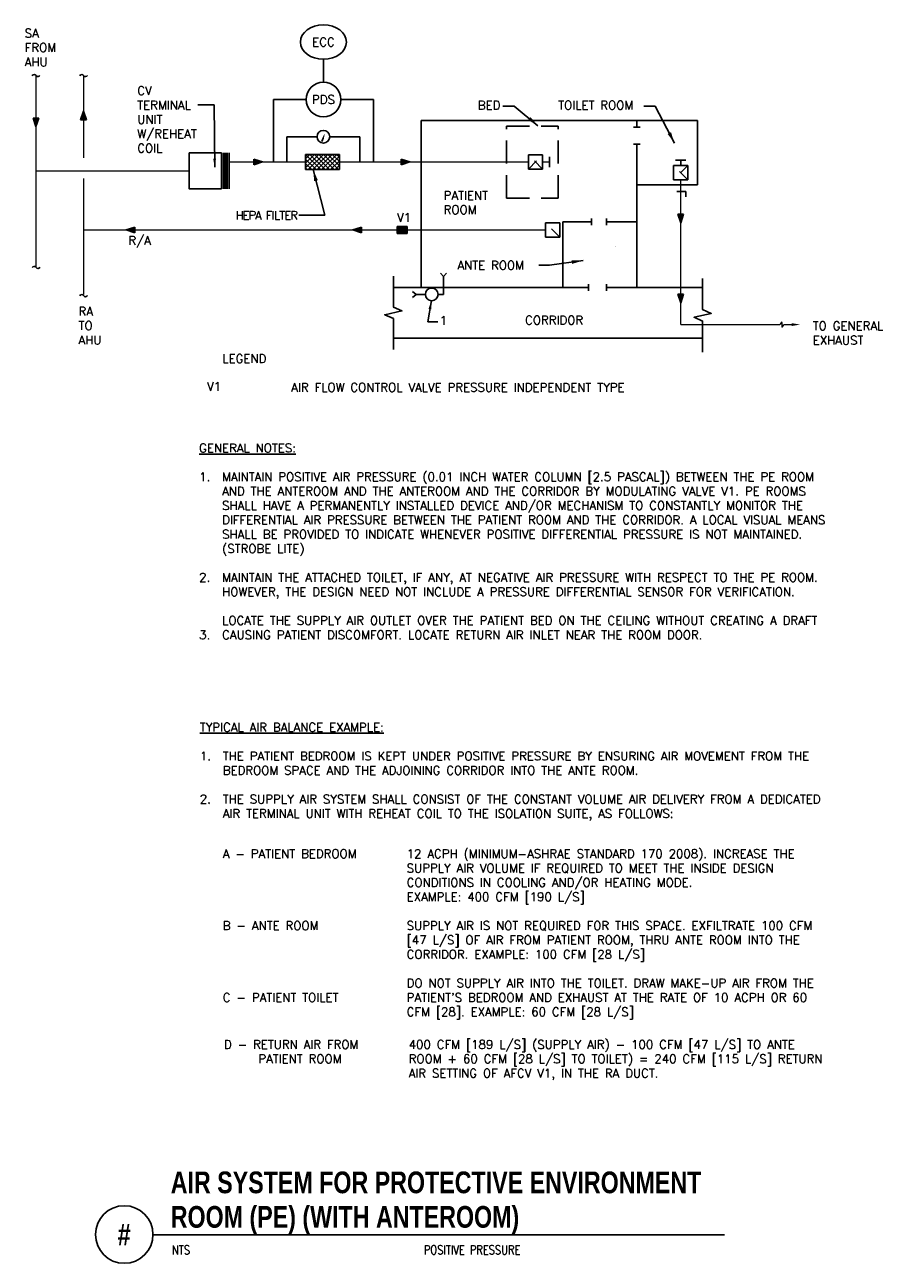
# Model space of a CAD drawing. Header units: inches. Extents: x -0.9 to 8.5, y -7.1 to 6.4.
import ezdxf
from ezdxf.enums import TextEntityAlignment as Align

# ---------------------------------------------------------------- set-up
doc = ezdxf.new("R2010")
doc.units = ezdxf.units.IN
doc.header["$MEASUREMENT"] = 0
doc.linetypes.add('HIDDEN', pattern=[0.375, 0.25, -0.125])
doc.linetypes.add('HIDDEN2', pattern=[0.1875, 0.125, -0.0625])
for name, color, linetype in [('M-DETL-DIMS', 2, 'Continuous'), ('M-DETL-HEVY', 5, 'Continuous'), ('M-DETL-MEDM', 4, 'Continuous'), ('M-DETL-PATT', 8, 'Continuous'), ('M-DETL-TEXT', 2, 'Continuous'), ('M-DETL-THIN', 2, 'Continuous')]:
    doc.layers.add(name, color=color, linetype=linetype)
doc.styles.add('BOLD', font='bold.shx', dxfattribs={"width": 0.9})
doc.styles.add('Romans', font='romans.shx')
doc.dimstyles.new('VA-Dims', dxfattribs={"dimtxt": 0.09375, "dimasz": 0.09375, "dimexe": 0.09375, "dimexo": 0.03125, "dimgap": 0.02, "dimtad": 1, "dimdec": 5, "dimzin": 0, "dimdsep": 46, "dimlunit": 4, "dimtxsty": 'Romans', "dimblk": 'ARCHTICK', "dimcen": 0.09375, "dimclrd": 256, "dimclre": 256, "dimclrt": 256, "dimadec": 0, "dimazin": 0, "dimtfac": 1, "dimtdec": 5, "dimtofl": 0, "dimtmove": 0, "dimatfit": 3, "dimfxl": 1, "dimfrac": 2, "dimtolj": 1, "dimtzin": 0, "dimlwd": -1, "dimlwe": -1, "dimarcsym": 0})
doc.dimstyles.new('VA-Lead', dxfattribs={"dimtxt": 0.09375, "dimasz": 0.125, "dimexe": 0.125, "dimexo": 0.03125, "dimgap": 0.02, "dimtad": 1, "dimdec": 5, "dimzin": 0, "dimdsep": 46, "dimlunit": 4, "dimtxsty": 'Romans', "dimcen": 0.125, "dimclrd": 256, "dimclre": 256, "dimclrt": 256, "dimadec": 0, "dimazin": 0, "dimtfac": 1, "dimtdec": 5, "dimtofl": 0, "dimtmove": 0, "dimatfit": 3, "dimfxl": 1, "dimfrac": 2, "dimtolj": 1, "dimtzin": 0, "dimlwd": -1, "dimlwe": -1, "dimarcsym": 0})

# ---------------------------------------------------------------- blocks, each defined once
blk = doc.blocks.new('_ArchTick')
at = {"color": 0, "linetype": 'ByBlock', "const_width": 0.15}
blk.add_lwpolyline([(-0.5, -0.5), (0.5, 0.5)], dxfattribs=at)

msp = doc.modelspace()

# ---------------------------------------------------------------- hatches: boundary and pattern name
at = {"layer": 'M-DETL-MEDM'}
h = msp.add_hatch(color=256, dxfattribs=at)
h.paths.add_polyline_path([(-0.248, 5.331), (-0.216, 5.331), (-0.216, 5.425)])
h.paths.add_polyline_path([(-0.216, 5.425), (-0.216, 5.331), (-0.185, 5.331)])
h = msp.add_hatch(color=256, dxfattribs=at)
h.paths.add_polyline_path([(-0.702, 5.351), (-0.734, 5.351), (-0.734, 5.257)])
h.paths.add_polyline_path([(-0.734, 5.257), (-0.734, 5.351), (-0.765, 5.351)])
h = msp.add_hatch(color=256, dxfattribs=at)
h.paths.add_polyline_path([(1.635, 4.904), (1.635, 4.873), (1.729, 4.873)])
h.paths.add_polyline_path([(1.729, 4.873), (1.635, 4.873), (1.635, 4.842)])
h = msp.add_hatch(color=256, dxfattribs=at)
h.paths.add_polyline_path([(3.237, 4.904), (3.237, 4.873), (3.331, 4.873)])
h.paths.add_polyline_path([(3.331, 4.873), (3.237, 4.873), (3.237, 4.842)])
h = msp.add_hatch(color=256, dxfattribs=at)
h.paths.add_polyline_path([(6.309, 4.304), (6.278, 4.304), (6.278, 4.21)])
h.paths.add_polyline_path([(6.278, 4.21), (6.278, 4.304), (6.247, 4.304)])
h = msp.add_hatch(color=256, dxfattribs=at)
h.paths.add_polyline_path([(0.343, 4.102), (0.343, 4.134), (0.249, 4.134)])
h.paths.add_polyline_path([(0.249, 4.134), (0.343, 4.134), (0.343, 4.165)])
h = msp.add_hatch(color=256, dxfattribs=at)
h.paths.add_polyline_path([(2.806, 4.102), (2.806, 4.134), (2.712, 4.134)])
h.paths.add_polyline_path([(2.712, 4.134), (2.806, 4.134), (2.806, 4.165)])
h = msp.add_hatch(color=256, dxfattribs=at)
h.paths.add_polyline_path([(6.309, 3.436), (6.278, 3.436), (6.278, 3.342)])
h.paths.add_polyline_path([(6.278, 3.342), (6.278, 3.436), (6.247, 3.436)])

# ---------------------------------------------------------------- linework, layer by layer
at = {"layer": 'M-DETL-HEVY'}
for p, q in [((3.455, 5.323), (6.461, 5.323)), ((3.455, 5.323), (3.455, 3.508)), ((5.801, 5.323), (5.801, 5.25)), ((6.461, 5.323), (6.461, 4.626)), ((5.765, 5.25), (5.838, 5.25)), ((5.765, 5.066), (5.838, 5.066)), ((5.801, 5.066), (5.801, 3.508)), ((5.801, 4.626), (6.461, 4.626)), ((4.995, 4.223), (4.995, 3.508)), ((4.995, 4.223), (5.308, 4.223)), ((5.308, 4.26), (5.308, 4.186)), ((5.471, 4.26), (5.471, 4.186)), ((5.471, 4.223), (5.801, 4.223)), ((3.153, 3.508), (5.274, 3.508)), ((5.274, 3.545), (5.274, 3.471)), ((5.471, 3.545), (5.471, 3.471)), ((5.471, 3.508), (6.516, 3.508)), ((3.153, 2.958), (6.516, 2.958))]:
    msp.add_line(p, q, dxfattribs=at)
at = {"layer": 'M-DETL-HEVY', "linetype": 'Continuous'}
for p, q in [((2.199, 4.955), (2.566, 4.955)), ((2.199, 4.955), (2.199, 4.79)), ((2.566, 4.955), (2.566, 4.79)), ((2.199, 4.79), (2.566, 4.79))]:
    msp.add_line(p, q, dxfattribs=at)
at = {"layer": 'M-DETL-HEVY'}
msp.add_lwpolyline([(1.284, 4.58), (0.933, 4.58), (0.933, 4.971), (1.284, 4.971)], close=True, dxfattribs=at)
at = {"layer": 'M-DETL-MEDM'}
for p, q in [((2.393, 5.74), (2.393, 5.99)), ((1.85, 5.552), (1.85, 4.873)), ((1.85, 5.552), (2.205, 5.552)), ((2.58, 5.552), (2.936, 5.552)), ((2.936, 5.552), (2.936, 4.873)), ((-0.216, 5.425), (-0.248, 5.331)), ((-0.216, 5.425), (-0.185, 5.331)), ((-0.765, 5.351), (-0.702, 5.351)), ((-0.734, 5.257), (-0.765, 5.351)), ((-0.734, 5.257), (-0.702, 5.351)), ((-0.185, 5.331), (-0.248, 5.331)), ((1.996, 5.147), (1.996, 4.873)), ((1.996, 5.147), (2.324, 5.147)), ((2.462, 5.147), (2.789, 5.147)), ((2.789, 5.147), (2.789, 4.873)), ((1.284, 4.971), (1.284, 4.775)), ((1.284, 4.775), (1.284, 4.971)), ((1.305, 4.971), (1.305, 4.58)), ((1.315, 4.971), (1.315, 4.58)), ((1.326, 4.971), (1.326, 4.58)), ((1.336, 4.971), (1.336, 4.58)), ((1.347, 4.971), (1.347, 4.58)), ((1.367, 4.971), (1.367, 4.58)), ((1.367, 4.58), (1.367, 4.971)), ((1.635, 4.842), (1.635, 4.904)), ((1.729, 4.873), (1.635, 4.904)), ((1.729, 4.873), (1.635, 4.842)), ((3.237, 4.842), (3.237, 4.904)), ((3.331, 4.873), (3.237, 4.904)), ((3.331, 4.873), (3.237, 4.842)), ((4.776, 4.95), (4.622, 4.95)), ((4.622, 4.95), (4.622, 4.796)), ((4.776, 4.95), (4.776, 4.796)), ((4.853, 4.818), (4.853, 4.928)), ((6.223, 4.893), (6.333, 4.893)), ((6.278, 4.893), (6.278, 4.834)), ((4.776, 4.796), (4.622, 4.796)), ((6.201, 4.834), (6.355, 4.834)), ((6.201, 4.834), (6.201, 4.68)), ((6.355, 4.834), (6.355, 4.68)), ((6.201, 4.68), (6.355, 4.68)), ((6.236, 4.551), (6.333, 4.551)), ((6.333, 4.551), (6.333, 4.494)), ((4.963, 4.21), (4.809, 4.21)), ((4.809, 4.21), (4.809, 4.057)), ((4.963, 4.21), (4.963, 4.057)), ((6.247, 4.304), (6.309, 4.304)), ((6.278, 4.21), (6.247, 4.304)), ((6.278, 4.21), (6.309, 4.304)), ((0.249, 4.134), (0.343, 4.165)), ((0.249, 4.134), (0.343, 4.102)), ((0.343, 4.165), (0.343, 4.102)), ((2.712, 4.134), (2.806, 4.165)), ((2.712, 4.134), (2.806, 4.102)), ((2.806, 4.165), (2.806, 4.102)), ((4.963, 4.057), (4.809, 4.057)), ((3.699, 3.627), (3.667, 3.665)), ((3.699, 3.627), (3.731, 3.665)), ((3.699, 3.627), (3.699, 3.433)), ((3.4, 3.433), (3.362, 3.465)), ((3.4, 3.433), (3.362, 3.401)), ((3.4, 3.433), (3.503, 3.433)), ((3.64, 3.433), (3.699, 3.433)), ((6.247, 3.436), (6.309, 3.436)), ((6.278, 3.342), (6.247, 3.436)), ((6.278, 3.342), (6.309, 3.436))]:
    msp.add_line(p, q, dxfattribs=at)
at = {"layer": 'M-DETL-MEDM', "linetype": 'Continuous'}
for p, q in [((2.39, 5.133), (2.376, 5.096)), ((3.194, 4.17), (3.304, 4.17)), ((3.194, 4.097), (3.194, 4.17)), ((3.194, 4.097), (3.304, 4.097)), ((3.304, 4.097), (3.304, 4.17))]:
    msp.add_line(p, q, dxfattribs=at)
at = {"layer": 'M-DETL-MEDM', "linetype": 'HIDDEN2'}
for p, q in [((4.622, 4.796), (4.776, 4.95)), ((4.776, 4.796), (4.622, 4.95)), ((6.355, 4.68), (6.201, 4.834)), ((6.278, 4.757), (6.355, 4.834)), ((4.963, 4.057), (4.809, 4.21))]:
    msp.add_line(p, q, dxfattribs=at)
at = {"layer": 'M-DETL-MEDM', "const_width": 0.0156}
for points in [[(-0.734, 5.81), (-0.734, 3.728)], [(-0.216, 5.81), (-0.216, 4.917)], [(1.367, 4.873), (2.199, 4.873)], [(2.566, 4.873), (4.621, 4.873)], [(4.853, 4.873), (4.776, 4.873)], [(0.933, 4.775), (-0.734, 4.775)], [(-0.216, 4.695), (-0.216, 3.43)], [(6.278, 4.68), (6.278, 3.105)], [(-0.216, 4.134), (4.809, 4.134)], [(6.278, 3.105), (6.516, 3.105)], [(7.359, 3.105), (6.516, 3.105)], [(7.377, 3.135), (7.359, 3.105)], [(7.382, 3.074), (7.377, 3.135)], [(7.398, 3.105), (7.382, 3.074)], [(7.486, 3.105), (7.398, 3.105)]]:
    msp.add_lwpolyline(points, dxfattribs=at)
at = {"layer": 'M-DETL-MEDM'}
msp.add_circle((2.393, 5.552), 0.188, dxfattribs=at)
at = {"layer": 'M-DETL-MEDM', "linetype": 'Continuous'}
for centre in [(2.393, 5.147), (3.571, 3.433)]:
    msp.add_circle(centre, 0.0688, dxfattribs=at)
at = {"layer": 'M-DETL-MEDM'}
for centre, start, end in [((-0.753, 5.8), 31.3764, 154.6151), ((-0.712, 5.825), 211.3764, 334.6151), ((-0.235, 5.8), 31.3764, 154.6151), ((-0.195, 5.825), 211.3764, 334.6151), ((-0.753, 3.714), 31.3764, 154.6151), ((-0.712, 3.738), 211.3764, 334.6151), ((-0.235, 3.408), 31.3764, 154.6151), ((-0.195, 3.432), 211.3764, 334.6151)]:
    msp.add_arc(centre, 0.0236, start, end, dxfattribs=at)
msp.add_ellipse((2.393, 6.177), major_axis=(-0.25, 0), ratio=0.75, start_param=-3.141592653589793, end_param=3.141592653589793, dxfattribs=at)
at = {"layer": 'M-DETL-MEDM', "linetype": 'Continuous'}
for points in [[(2.381, 5.136), (2.398, 5.13), (2.408, 5.184)], [(3.194, 4.097), (3.304, 4.097), (3.194, 4.17), (3.304, 4.17)]]:
    msp.add_solid(points, dxfattribs=at)
at = {"layer": 'M-DETL-MEDM'}
for points in [[(1.284, 4.58), (1.305, 4.58), (1.284, 4.971), (1.305, 4.971)], [(1.347, 4.578), (1.367, 4.578), (1.347, 4.971), (1.367, 4.971)], [(7.486, 3.12), (7.486, 3.09), (7.578, 3.105)]]:
    msp.add_solid(points, dxfattribs=at)
at = {"layer": 'M-DETL-PATT'}
for p, q in [((2.199, 4.86), (2.295, 4.955)), ((2.199, 4.811), (2.343, 4.955)), ((2.199, 4.908), (2.246, 4.955)), ((2.363, 4.79), (2.199, 4.954)), ((2.314, 4.79), (2.199, 4.905)), ((2.265, 4.79), (2.199, 4.857)), ((2.227, 4.79), (2.392, 4.955)), ((2.411, 4.79), (2.246, 4.955)), ((2.276, 4.79), (2.441, 4.955)), ((2.46, 4.79), (2.295, 4.955)), ((2.324, 4.79), (2.489, 4.955)), ((2.508, 4.79), (2.343, 4.955)), ((2.373, 4.79), (2.538, 4.955)), ((2.557, 4.79), (2.392, 4.955)), ((2.421, 4.79), (2.566, 4.935)), ((2.566, 4.83), (2.441, 4.955)), ((2.47, 4.79), (2.566, 4.886)), ((2.566, 4.879), (2.489, 4.955)), ((2.566, 4.928), (2.538, 4.955)), ((2.217, 4.79), (2.199, 4.808)), ((2.519, 4.79), (2.566, 4.837))]:
    msp.add_line(p, q, dxfattribs=at)
at = {"layer": 'M-DETL-TEXT'}
msp.add_line((0.538, -6.792), (6.755, -6.792), dxfattribs=at)
for points in [[(5.959, 5.051, 0, 0.0313, 0), (5.889, 5.114, 0, 0, 0), (5.81, 5.185, 0, 0, 0.27668), (5.582, 5.23, 0, 0, 0.276979)], [(5.567, 3.954, 0, 0.0313, 0), (5.504, 4.023, 0, 0, 0), (5.433, 4.103, 0, 0, -0.27668), (5.388, 4.331, 0, 0, -0.276979)], [(5.311, 3.249, 0, 0.0313, 0), (5.328, 3.341, 0, 0, 0), (5.348, 3.446, 0, 0, -0.27668), (5.503, 3.62, 0, 0, -0.276979)]]:
    msp.add_lwpolyline(points, format="xyseb", dxfattribs=at)
for points in [[(3.153, 2.833), (3.153, 3.17), (3.059, 3.212), (3.246, 3.254), (3.153, 3.296), (3.153, 3.633)], [(6.516, 2.806), (6.516, 3.143), (6.423, 3.185), (6.61, 3.227), (6.516, 3.269), (6.516, 3.606)]]:
    msp.add_lwpolyline(points, dxfattribs=at)
msp.add_circle((0.226, -6.788), 0.313, dxfattribs=at)
at = {"layer": 'M-DETL-THIN', "linetype": 'HIDDEN'}
for p, q in [((4.385, 4.48), (4.385, 5.261)), ((4.385, 5.261), (4.947, 5.261)), ((4.947, 4.48), (4.947, 5.261)), ((4.385, 4.48), (4.947, 4.48))]:
    msp.add_line(p, q, dxfattribs=at)

# ---------------------------------------------------------------- texts
at = {"layer": 'M-DETL-TEXT', "style": 'Romans'}
for s, p in [('ECC', (2.393, 6.177)), ('PDS', (2.393, 5.552)), ('R/A', (0.394, 4.019))]:
    msp.add_text(s, height=0.0938, dxfattribs=at).set_placement(p, align=Align.MIDDLE_CENTER)
at = {"layer": 'M-DETL-TEXT', "width": 0.8}
for s, height, style, p in [('AIR SYSTEM FOR PROTECTIVE ENVIRONMENT', 0.23622, 'BOLD', (0.732, -6.339)), ('ROOM (PE) (WITH ANTEROOM)', 0.23622, 'BOLD', (0.732, -6.714)), ('NTS', 0.0984, 'Romans', (0.746, -7.004)), ('POSITIVE PRESSURE', 0.09843, 'Romans', (3.485, -7.004))]:
    msp.add_text(s, height=height, dxfattribs=dict(at, style=style)).set_placement(p)
at = {"layer": 'M-DETL-TEXT', "style": 'BOLD', "width": 0.8}
msp.add_text('#', height=0.236, dxfattribs=at).set_placement((0.226, -6.788), align=Align.MIDDLE)
at = {"layer": 'M-DETL-TEXT', "style": 'Romans'}
for s, insert, char_height, width, attachment_point in [('SA \\PFROM \\PAHU', (-0.856, 6.32), 0.0938, 0.99107, 1), ('CV TERMINAL   UNIT W/REHEAT\\PCOIL', (0.368, 5.695), 0.09375, 0.80357, 1), ('BED', (4.072, 5.537), 0.0938, 0.91555, 1), ('TOILET ROOM', (4.946, 5.537), 0.09375, 0.91555, 1), ('PATIENT \\PROOM', (3.7, 4.557), 0.0938, 0.99107, 1), ('{\\T0.85;HEPA FILTER   }', (2.103, 4.293), 0.09375, 1.27361, 6), ('V1', (3.193, 4.315), 0.0938, 0.125, 1), ('ANTE ROOM', (3.85, 3.797), 0.0938, 0.80357, 1), ('RA\\PTO \\PAHU', (-0.27, 3.297), 0.0938, 0.99107, 1), ('1', (3.657, 3.195), 0.0938, 0.67411, 1), ('CORRIDOR', (4.586, 3.2), 0.0938, 0.67411, 1), ('TO GENERAL\\PEXHAUST', (7.714, 3.138), 0.0938, 0.91555, 1), ('LEGEND', (1.293, 2.782), 0.0938, 0.45, 1), ('V1 ', (1.127, 2.478), 0.0938, 1.42731, 1), ('\\P\\PAIR FLOW CONTROL VALVE PRESSURE INDEPENDENT TYPE', (2.043, 2.782), 0.09375, 4.76053, 1), ('{\\LGENERAL NOTES:\\P}\\P1.\\P\\P\\P\\P\\P\\P\\P2.\\P\\P\\P\\P3.', (1.041, 1.81), 0.09375, 3.10992, 1), ('\\P\\PMAINTAIN POSITIVE AIR PRESSURE (0.01 INCH WATER COLUMN [2.5 PASCAL]) BETWEEN THE PE ROOM AND THE ANTEROOM AND THE ANTEROOM AND THE CORRIDOR BY MODULATING VALVE V1. PE ROOMS SHALL HAVE A PERMANENTLY INSTALLED DEVICE AND/OR MECHANISM TO CONSTANTLY MONITOR THE DIFFERENTIAL AIR PRESSURE BETWEEN THE PATIENT ROOM AND THE CORRIDOR. A LOCAL VISUAL MEANS SHALL BE PROVIDED TO INDICATE WHENEVER POSITIVE DIFFERENTIAL PRESSURE IS NOT MAINTAINED. (STROBE LITE)\\P\\PMAINTAIN THE ATTACHED TOILET, IF ANY, AT NEGATIVE AIR PRESSURE WITH RESPECT TO THE PE ROOM. HOWEVER, THE DESIGN NEED NOT INCLUDE A PRESSURE DIFFERENTIAL SENSOR FOR VERIFICATION.\\P\\PLOCATE THE SUPPLY AIR OUTLET OVER THE PATIENT BED ON THE CEILING WITHOUT CREATING A DRAFT CAUSING PATIENT DISCOMFORT. LOCATE RETURN AIR INLET NEAR THE ROOM DOOR.', (1.291, 1.81), 0.09375, 7.14975, 1), ('{\\LTYPICAL AIR BALANCE EXAMPLE:\\P}\\P1.\\P\\P\\P2.', (1.048, -1.226), 0.09375, 3.10992, 1), ('\\P\\PTHE PATIENT BEDROOM IS KEPT UNDER POSITIVE PRESSURE BY ENSURING AIR MOVEMENT FROM THE BEDROOM SPACE AND THE ADJOINING CORRIDOR INTO THE ANTE ROOM.\\P\\PTHE SUPPLY AIR SYSTEM SHALL CONSIST OF THE CONSTANT VOLUME AIR DELIVERY FROM A DEDICATED AIR TERMINAL UNIT WITH REHEAT COIL TO THE ISOLATION SUITE, AS FOLLOWS:', (1.298, -1.226), 0.09375, 7.14975, 1), ('A - PATIENT BEDROOM\\P\\P\\P\\P\\PB - ANTE ROOM\\P\\P \\P\\P\\PC - PATIENT TOILET ', (1.298, -2.601), 0.09375, 1.85607, 1), ("12 ACPH (MINIMUM-ASHRAE STANDARD 170 2008). INCREASE THE SUPPLY AIR VOLUME IF REQUIRED TO MEET THE INSIDE DESIGN CONDITIONS IN COOLING AND/OR HEATING MODE.\\PEXAMPLE: 400 CFM [190 L/S]\\P\\PSUPPLY AIR IS NOT REQUIRED FOR THIS SPACE. EXFILTRATE 100 CFM [47 L/S] OF AIR FROM PATIENT ROOM, THRU ANTE ROOM INTO THE CORRIDOR. EXAMPLE: 100 CFM [28 L/S]\\P\\PDO NOT SUPPLY AIR INTO THE TOILET. DRAW MAKE-UP AIR FROM THE PATIENT'S BEDROOM AND EXHAUST AT THE RATE OF 10 ACPH OR 60 CFM [28]. EXAMPLE: 60 CFM [28 L/S]", (3.298, -2.601), 0.09375, 4.89975, 1), ('D - RETURN AIR FROM ^IPATIENT ROOM', (1.31, -4.675), 0.09375, 1.85607, 1), ('400 CFM [189 L/S] (SUPPLY AIR) - 100 CFM [47 L/S] TO ANTE ROOM + 60 CFM [28 L/S] TO TOILET) = 240 CFM [115 L/S] RETURN AIR SETTING OF AFCV V1, IN THE RA DUCT.', (3.32, -4.675), 0.09375, 4.89975, 1)]:
    msp.add_mtext(s, dxfattribs=dict(at, insert=insert, char_height=char_height, width=width, attachment_point=attachment_point))

# ---------------------------------------------------------------- leaders
at = {"layer": 'M-DETL-DIMS'}
msp.add_leader([(1.21, 4.816), (1.203, 5.496), (1.025, 5.496)], dimstyle='VA-Dims', dxfattribs=at)
at = {"layer": 'M-DETL-TEXT'}
for points in [[(4.726, 5.266), (4.468, 5.481), (4.343, 5.481)], [(6.212, 5.076), (6.001, 5.481), (5.876, 5.481)], [(2.281, 4.79), (2.409, 4.294), (2.124, 4.294)], [(5.218, 3.802), (4.85, 3.752), (4.735, 3.752)]]:
    msp.add_leader(points, dimstyle='VA-Lead', override={"dimtad": 0}, dxfattribs=at)
msp.add_leader([(3.567, 3.366), (3.527, 3.135), (3.637, 3.135)], dimstyle='VA-Dims', dxfattribs=at)

doc.saveas('drawing.dxf')
